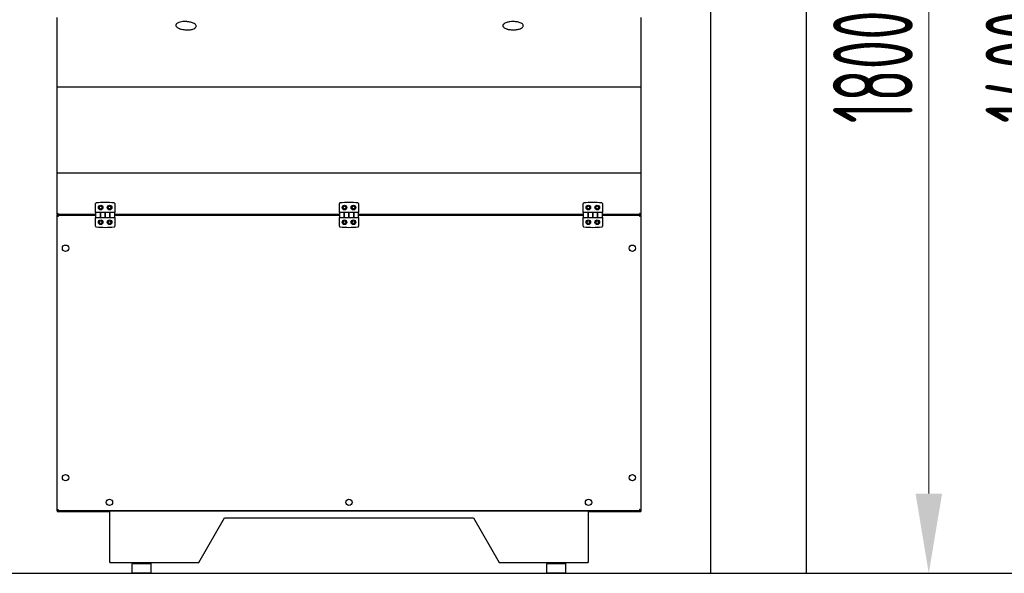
# Model space of a CAD drawing. Header units: millimetres. Extents: x 8221 to 89444, y -105166 to -5578.
# Tile 67 of 118: x 11974 to 13517, y -29046 to -28179. Entities that reach past the tile are written whole.
import ezdxf

# ---------------------------------------------------------------- set-up
doc = ezdxf.new("R2010")
doc.units = ezdxf.units.MM
doc.layers.add('UT_KOTY - DIMENZE', color=7, linetype='Continuous', lineweight=5)
doc.layers.add('VZT_21 ZAŘÍZENÍ - OBRYS', color=1, linetype='Continuous', lineweight=30)
doc.styles.add('ISOCP 2.5', font='isocp.shx', dxfattribs={"width": 0.6, "height": 2.5})

msp = doc.modelspace()

# ---------------------------------------------------------------- linework, layer by layer
at = {"color": 8}
for p, q in [((13057, -29045.8), (13057, -27776.2)), ((13207, -29045.8), (13207, -27776.2)), ((8944.1, -29045.8), (17704.1, -29045.8))]:
    msp.add_line(p, q, dxfattribs=at)
at = {"layer": 'UT_KOTY - DIMENZE'}
for p, q in [((13398.4, -28921.2), (13398.4, -27370.8)), ((13348.4, -29046.2), (13335.9, -29046.2))]:
    msp.add_line(p, q, dxfattribs=at)
msp.add_solid([(13377.6, -28921.2), (13419.3, -28921.2), (13398.4, -29046.2)], dxfattribs=at)
at = {"layer": 'VZT_21 ZAŘÍZENÍ - OBRYS'}
for p, q in [((12032.7, -28483.1), (12032.7, -28175.1)), ((12946.9, -28175.1), (12946.9, -28483.1)), ((12092.7, -28480.6), (12092.7, -28466.8)), ((12122.7, -28466.8), (12122.7, -28480.6)), ((12474.8, -28480.6), (12474.8, -28466.8)), ((12504.8, -28466.8), (12504.8, -28480.6)), ((12856.9, -28480.6), (12856.9, -28466.8)), ((12886.9, -28466.8), (12886.9, -28480.6)), ((12033.2, -28483.1), (12032.7, -28483.1)), ((12032.7, -28483.1), (12032.7, -28483.2)), ((12032.7, -28484.1), (12032.7, -28483.2)), ((12034, -28482.7), (12033.8, -28482.7)), ((12122.7, -28480.6), (12092.7, -28480.6)), ((12092.7, -28480.6), (12092.7, -28488.6)), ((12100.2, -28488.6), (12100.2, -28480.6)), ((12100.2, -28480.6), (12100.2, -28488.6)), ((12107.7, -28480.6), (12107.7, -28488.6)), ((12107.7, -28488.6), (12107.7, -28480.6)), ((12115.2, -28488.6), (12115.2, -28480.6)), ((12115.2, -28480.6), (12115.2, -28488.6)), ((12122.7, -28488.6), (12122.7, -28480.6)), ((12504.8, -28480.6), (12474.8, -28480.6)), ((12474.8, -28480.6), (12474.8, -28488.6)), ((12482.3, -28480.6), (12482.3, -28488.6)), ((12482.3, -28488.6), (12482.3, -28480.6)), ((12489.8, -28488.6), (12489.8, -28480.6)), ((12489.8, -28480.6), (12489.8, -28488.6)), ((12497.3, -28480.6), (12497.3, -28488.6)), ((12497.3, -28488.6), (12497.3, -28480.6)), ((12504.8, -28488.6), (12504.8, -28480.6)), ((12886.9, -28480.6), (12856.9, -28480.6)), ((12856.9, -28480.6), (12856.9, -28488.6)), ((12864.4, -28480.6), (12864.4, -28488.6)), ((12864.4, -28488.6), (12864.4, -28480.6)), ((12871.9, -28488.6), (12871.9, -28480.6)), ((12871.9, -28480.6), (12871.9, -28488.6)), ((12879.4, -28480.6), (12879.4, -28488.6)), ((12879.4, -28488.6), (12879.4, -28480.6)), ((12886.9, -28488.6), (12886.9, -28480.6)), ((12946.4, -28483.1), (12946.9, -28483.1)), ((12946.9, -28483.2), (12946.9, -28483.1)), ((12946.9, -28483.2), (12946.9, -28484.1)), ((12092.7, -28484.1), (12032.7, -28484.1)), ((12032.7, -28484.1), (12032.7, -28485.1)), ((12032.7, -28485.1), (12092.7, -28485.1)), ((12032.7, -28486), (12032.7, -28485.1)), ((12032.7, -28486), (12032.7, -28486.1)), ((12033.2, -28486.1), (12032.7, -28486.1)), ((12032.7, -28947.1), (12032.7, -28486.1)), ((12033.6, -28484.1), (12033.6, -28485.1)), ((12033.9, -28486.5), (12033.9, -28486.5)), ((12092.7, -28488.6), (12122.7, -28488.6)), ((12092.7, -28502.4), (12092.7, -28488.6)), ((12474.8, -28484.1), (12122.7, -28484.1)), ((12122.7, -28485.1), (12474.8, -28485.1)), ((12122.7, -28488.6), (12122.7, -28502.4)), ((12474.8, -28488.6), (12504.8, -28488.6)), ((12474.8, -28502.4), (12474.8, -28488.6)), ((12856.9, -28484.1), (12504.8, -28484.1)), ((12504.8, -28485.1), (12856.9, -28485.1)), ((12504.8, -28488.6), (12504.8, -28502.4)), ((12856.9, -28488.6), (12886.9, -28488.6)), ((12856.9, -28502.4), (12856.9, -28488.6)), ((12946.9, -28484.1), (12886.9, -28484.1)), ((12886.9, -28485.1), (12946.9, -28485.1)), ((12886.9, -28488.6), (12886.9, -28502.4)), ((12945.7, -28486.5), (12945.7, -28486.5)), ((12946, -28485.1), (12946, -28484.1)), ((12946.4, -28486.1), (12946.9, -28486.1)), ((12946.9, -28485.1), (12946.9, -28484.1)), ((12946.9, -28485.1), (12946.9, -28486)), ((12946.9, -28486.1), (12946.9, -28486)), ((12946.9, -28486.1), (12946.9, -28947.1)), ((12033.2, -28947.1), (12032.7, -28947.1)), ((12032.7, -28947.1), (12032.7, -28947.2)), ((12032.7, -28948.1), (12032.7, -28947.2)), ((12946.9, -28948.1), (12032.7, -28948.1)), ((12032.7, -28948.1), (12032.7, -28948.3)), ((12033.6, -28948.3), (12032.7, -28948.3)), ((12032.7, -28948.4), (12114.8, -28948.4)), ((12032.7, -28948.4), (12032.7, -28949.3)), ((12032.7, -28949.3), (12114.8, -28949.3)), ((12033.6, -28948.1), (12033.6, -28948.3)), ((12033.9, -28946.7), (12033.9, -28946.8)), ((12034, -28946.6), (12034, -28946.7)), ((12114.8, -28949), (12114.8, -28948.1)), ((12864.8, -28949), (12114.8, -28949)), ((12114.8, -28949), (12114.8, -28949.4)), ((12114.8, -29029.3), (12114.8, -28949.4)), ((12864.8, -28949), (12864.8, -28948.1)), ((12864.8, -28948.4), (12946.9, -28948.4)), ((12864.8, -28949), (12864.8, -28949.4)), ((12864.8, -28949.3), (12946.9, -28949.3)), ((12864.8, -28949.4), (12864.8, -29029.3)), ((12945.7, -28946.7), (12945.7, -28946.8)), ((12946, -28948.3), (12946, -28948.1)), ((12946, -28948.3), (12946.9, -28948.3)), ((12946.4, -28947.1), (12946.9, -28947.1)), ((12946.9, -28947.2), (12946.9, -28947.1)), ((12946.9, -28947.2), (12946.9, -28948.1)), ((12946.9, -28948.3), (12946.9, -28948.1)), ((12946.9, -28948.4), (12946.9, -28949.3)), ((12114.8, -29028.5), (12114.8, -29029.3)), ((12149.8, -29045.3), (12149.8, -29031.3)), ((12150.3, -29030.8), (12179.3, -29030.8)), ((12157.3, -29029.3), (12157.3, -29030.8)), ((12172.3, -29029.3), (12172.3, -29030.8)), ((12179.8, -29045.3), (12179.8, -29031.3)), ((12799.8, -29045.3), (12799.8, -29031.3)), ((12800.3, -29030.8), (12829.3, -29030.8)), ((12807.3, -29029.3), (12807.3, -29030.8)), ((12822.3, -29029.3), (12822.3, -29030.8)), ((12829.8, -29045.3), (12829.8, -29031.3)), ((12864.8, -29029.3), (12864.8, -29028.5)), ((12179.3, -29045.8), (12150.3, -29045.8)), ((12829.3, -29045.8), (12800.3, -29045.8))]:
    msp.add_line(p, q, dxfattribs=at)
for points in [[(12946.9, -28284.3), (12032.7, -28284.3)], [(12946.9, -28419.2), (12032.7, -28419.2)], [(12114.8, -29029.3), (12254.3, -29029.3), (12294.8, -28959.2), (12684.8, -28959.2), (12725.3, -29029.3), (12864.8, -29029.3)]]:
    msp.add_lwpolyline(points, dxfattribs=at)
for centre, radius in [((12100.7, -28473.1), 3.63), ((12100.7, -28473.1), 2.13), ((12114.7, -28473.1), 3.63), ((12114.7, -28473.1), 2.13), ((12482.8, -28473.1), 3.62), ((12482.8, -28473.1), 2.12), ((12496.8, -28473.1), 3.62), ((12496.8, -28473.1), 2.12), ((12864.9, -28473.1), 3.62), ((12864.9, -28473.1), 2.12), ((12878.9, -28473.1), 3.62), ((12878.9, -28473.1), 2.12), ((12100.7, -28496.1), 3.62), ((12100.7, -28496.1), 2.12), ((12114.7, -28496.1), 3.62), ((12114.7, -28496.1), 2.12), ((12482.8, -28496.1), 3.63), ((12482.8, -28496.1), 2.13), ((12496.8, -28496.1), 3.63), ((12496.8, -28496.1), 2.13), ((12864.9, -28496.1), 3.63), ((12864.9, -28496.1), 2.13), ((12878.9, -28496.1), 3.63), ((12878.9, -28496.1), 2.13), ((12045.7, -28536.8), 5), ((12933.9, -28536.8), 5), ((12045.7, -28896.4), 5), ((12933.9, -28896.4), 5), ((12114.4, -28935.1), 5), ((12489.8, -28935.1), 5), ((12865.2, -28935.1), 5)]:
    msp.add_circle(centre, radius, dxfattribs=at)
for centre, radius, start, end in [((12093.7, -28466.8), 1, 95.7806, 180), ((12107.7, -28605.1), 140, 84.2194, 95.7806), ((12121.7, -28466.8), 1, 0, 84.2194), ((12475.8, -28466.8), 1, 95.7806, 180), ((12489.8, -28605.1), 140, 84.2194, 95.7806), ((12503.8, -28466.8), 1, 0, 84.2194), ((12857.9, -28466.8), 1, 95.7806, 180), ((12871.9, -28605.1), 140, 84.2194, 95.7806), ((12885.9, -28466.8), 1, 0, 84.2194), ((12093.7, -28502.4), 1, 180, 264.2194), ((12107.7, -28364.1), 140, 264.2194, 275.7806), ((12121.7, -28502.4), 1, 275.7806, 0), ((12475.8, -28502.4), 1, 180, 264.2194), ((12489.8, -28364.1), 140, 264.2194, 275.7806), ((12503.8, -28502.4), 1, 275.7806, 0), ((12857.9, -28502.4), 1, 180, 264.2194), ((12871.9, -28364.1), 140, 264.2194, 275.7806), ((12885.9, -28502.4), 1, 275.7806, 0), ((12150.3, -29031.3), 0.5, 90, 180), ((12179.3, -29031.3), 0.5, 0, 90), ((12800.3, -29031.3), 0.5, 90, 180), ((12829.3, -29031.3), 0.5, 0, 90), ((12150.3, -29045.3), 0.5, 180, 270), ((12179.3, -29045.3), 0.5, 270, 0), ((12800.3, -29045.3), 0.5, 180, 270), ((12829.3, -29045.3), 0.5, 270, 0)]:
    msp.add_arc(centre, radius, start, end, dxfattribs=at)
for points, knots in [([(12234.8, -28181.6), (12233.1, -28181.5), (12231.4, -28181.6), (12228, -28181.8), (12226.4, -28182.1), (12223.8, -28182.7), (12222.8, -28183.1), (12221.3, -28183.8), (12220.7, -28184.1), (12219.7, -28184.8), (12219.4, -28185.1), (12218.9, -28185.8), (12218.7, -28186.1), (12218.5, -28186.6), (12218.4, -28186.9), (12218.4, -28187.1)], [-1.679434, -1.679434, -1.679434, -1.679434, -1.178447, -1.178447, -0.70852, -0.70852, -0.414815, -0.414815, -0.231249, -0.231249, -0.116521, -0.116521, -0.044816, -0.044816, 0, 0, 0, 0]), ([(12218.4, -28187.1), (12218.4, -28188), (12218.7, -28188.7), (12219.5, -28189.7), (12219.9, -28190.1), (12221.1, -28191), (12222, -28191.5), (12223.4, -28192.2), (12223.9, -28192.4), (12224.8, -28192.8), (12225.1, -28192.9), (12226.2, -28193.2), (12226.9, -28193.4), (12228.7, -28193.9), (12229.8, -28194.1), (12232, -28194.4), (12233, -28194.5), (12234, -28194.6)], [-1.676041, -1.676041, -1.676041, -1.676041, -1.527292, -1.527292, -1.378544, -1.378544, -1.110377, -1.110377, -0.942773, -0.942773, -0.83802, -0.83802, -0.628515, -0.628515, -0.293307, -0.293307, 0, 0, 0, 0]), ([(12234, -28194.6), (12234.7, -28194.6), (12235.4, -28194.7), (12237.3, -28194.7), (12238.5, -28194.7), (12241.5, -28194.4), (12243.4, -28194.1), (12246.2, -28193.2), (12247.2, -28192.8), (12248.6, -28191.8), (12249.1, -28191.5), (12249.9, -28190.5), (12250.3, -28189.9), (12250.4, -28189.1)], [-1.681982, -1.681982, -1.681982, -1.681982, -1.471734, -1.471734, -1.135338, -1.135338, -0.597103, -0.597103, -0.298552, -0.298552, -0.149276, -0.149276, 0, 0, 0, 0]), ([(12250.4, -28189.1), (12250.4, -28188.3), (12250.1, -28187.6), (12249.4, -28186.5), (12249, -28186.1), (12247.7, -28185), (12246.7, -28184.5), (12244, -28183.3), (12242.2, -28182.7), (12239.3, -28182.1), (12238.1, -28181.9), (12236.2, -28181.7), (12235.5, -28181.7), (12234.8, -28181.6)], [-1.681982, -1.681982, -1.681982, -1.681982, -1.532706, -1.532706, -1.38343, -1.38343, -1.084878, -1.084878, -0.546644, -0.546644, -0.210248, -0.210248, 0, 0, 0, 0]), ([(12746.9, -28181.6), (12745.2, -28181.6), (12743.5, -28181.7), (12740.2, -28182.2), (12738.6, -28182.6), (12736, -28183.4), (12735.1, -28183.8), (12733.5, -28184.6), (12733, -28185), (12732.1, -28185.7), (12731.7, -28186), (12731.3, -28186.7), (12731.1, -28187), (12730.9, -28187.6), (12730.9, -28187.9), (12730.9, -28188.1)], [-1.679434, -1.679434, -1.679434, -1.679434, -1.178447, -1.178447, -0.70852, -0.70852, -0.414815, -0.414815, -0.231249, -0.231249, -0.116521, -0.116521, -0.044816, -0.044816, 0, 0, 0, 0]), ([(12730.9, -28188.1), (12730.9, -28188.9), (12731.3, -28189.6), (12732.1, -28190.6), (12732.6, -28190.9), (12733.8, -28191.8), (12734.7, -28192.3), (12736.1, -28192.8), (12736.7, -28193), (12737.6, -28193.3), (12738, -28193.4), (12739, -28193.7), (12739.7, -28193.9), (12741.6, -28194.2), (12742.7, -28194.4), (12744.9, -28194.6), (12745.9, -28194.6), (12746.9, -28194.6)], [-1.676041, -1.676041, -1.676041, -1.676041, -1.527292, -1.527292, -1.378544, -1.378544, -1.110377, -1.110377, -0.942773, -0.942773, -0.83802, -0.83802, -0.628515, -0.628515, -0.293307, -0.293307, 0, 0, 0, 0]), ([(12762.9, -28188.1), (12762.9, -28187.3), (12762.5, -28186.6), (12761.8, -28185.6), (12761.3, -28185.2), (12760, -28184.2), (12759, -28183.8), (12756.2, -28182.7), (12754.4, -28182.3), (12751.4, -28181.8), (12750.2, -28181.7), (12748.3, -28181.6), (12747.6, -28181.6), (12746.9, -28181.6)], [-1.681982, -1.681982, -1.681982, -1.681982, -1.532706, -1.532706, -1.38343, -1.38343, -1.084878, -1.084878, -0.546644, -0.546644, -0.210248, -0.210248, 0, 0, 0, 0]), ([(12746.9, -28194.6), (12747.6, -28194.6), (12748.3, -28194.6), (12750.2, -28194.5), (12751.4, -28194.4), (12754.4, -28194), (12756.2, -28193.5), (12759, -28192.4), (12760, -28192), (12761.3, -28191), (12761.8, -28190.6), (12762.5, -28189.6), (12762.9, -28188.9), (12762.9, -28188.1)], [-1.681982, -1.681982, -1.681982, -1.681982, -1.471734, -1.471734, -1.135338, -1.135338, -0.597103, -0.597103, -0.298552, -0.298552, -0.149276, -0.149276, 0, 0, 0, 0]), ([(12032.7, -28484.1), (12033.1, -28484.1), (12033.6, -28483.7), (12034, -28483.1), (12034.1, -28482.8), (12034.3, -28482.6), (12034.4, -28482.4)], [-1, -1, -1, -1, -0.246936, -0.246936, -0.246936, 0, 0, 0, 0]), ([(12034, -28482.7), (12033.6, -28483), (12033.2, -28483.2), (12032.9, -28483.2), (12032.8, -28483.2), (12032.8, -28483.2), (12032.7, -28483.2)], [0.2447146, 0.2447146, 0.2447146, 0.2447146, 0.9092253, 0.9092253, 0.9092253, 1, 1, 1, 1]), ([(12032.8, -28483), (12033, -28482.8), (12033.3, -28482.7), (12033.8, -28482.6), (12034, -28482.5), (12034.2, -28482.5), (12034.4, -28482.4)], [-0.7752376, -0.7752376, -0.7752376, -0.7752376, -0.2469362, -0.2469362, -0.2469362, 0, 0, 0, 0]), ([(12946.9, -28484.1), (12946.5, -28484.1), (12946, -28483.7), (12945.6, -28483.1), (12945.5, -28482.8), (12945.3, -28482.6), (12945.2, -28482.4)], [-1, -1, -1, -1, -0.246936, -0.246936, -0.246936, 0, 0, 0, 0]), ([(12945.2, -28482.4), (12945.7, -28482.8), (12946.2, -28483.1), (12946.7, -28483.2), (12946.8, -28483.2), (12946.8, -28483.2), (12946.9, -28483.2)], [0, 0, 0, 0, 0.909225, 0.909225, 0.909225, 1, 1, 1, 1]), ([(12946.8, -28483), (12946.6, -28482.8), (12946.3, -28482.7), (12945.8, -28482.6), (12945.6, -28482.5), (12945.4, -28482.5), (12945.2, -28482.4)], [-0.7752376, -0.7752376, -0.7752376, -0.7752376, -0.2469362, -0.2469362, -0.2469362, 0, 0, 0, 0]), ([(12032.7, -28485.1), (12033.1, -28485.1), (12033.6, -28485.5), (12034, -28486.2), (12034.1, -28486.4), (12034.3, -28486.6), (12034.4, -28486.8)], [-1, -1, -1, -1, -0.246936, -0.246936, -0.246936, 0, 0, 0, 0]), ([(12034.4, -28486.8), (12033.9, -28486.4), (12033.4, -28486.1), (12032.9, -28486), (12032.8, -28486), (12032.8, -28486), (12032.7, -28486)], [0, 0, 0, 0, 0.909225, 0.909225, 0.909225, 1, 1, 1, 1]), ([(12032.8, -28486.3), (12033, -28486.4), (12033.3, -28486.5), (12033.8, -28486.6), (12034, -28486.7), (12034.2, -28486.8), (12034.4, -28486.8)], [-0.7752376, -0.7752376, -0.7752376, -0.7752376, -0.2469362, -0.2469362, -0.2469362, 0, 0, 0, 0]), ([(12946.9, -28485.1), (12946.5, -28485.1), (12946, -28485.5), (12945.6, -28486.2), (12945.5, -28486.4), (12945.3, -28486.6), (12945.2, -28486.8)], [-1, -1, -1, -1, -0.246936, -0.246936, -0.246936, 0, 0, 0, 0]), ([(12945.2, -28486.8), (12945.7, -28486.4), (12946.2, -28486.1), (12946.7, -28486), (12946.8, -28486), (12946.8, -28486), (12946.9, -28486)], [0, 0, 0, 0, 0.909225, 0.909225, 0.909225, 1, 1, 1, 1]), ([(12946.8, -28486.3), (12946.6, -28486.4), (12946.3, -28486.5), (12945.8, -28486.6), (12945.6, -28486.7), (12945.4, -28486.8), (12945.2, -28486.8)], [-0.7752376, -0.7752376, -0.7752376, -0.7752376, -0.2469362, -0.2469362, -0.2469362, 0, 0, 0, 0]), ([(12032.7, -28948.1), (12033.1, -28948.1), (12033.6, -28947.7), (12034, -28947.1), (12034.1, -28946.8), (12034.3, -28946.6), (12034.4, -28946.4)], [-1, -1, -1, -1, -0.246936, -0.246936, -0.246936, 0, 0, 0, 0]), ([(12034, -28946.7), (12033.6, -28947), (12033.2, -28947.2), (12032.9, -28947.2), (12032.8, -28947.2), (12032.8, -28947.2), (12032.7, -28947.2)], [0.2352941, 0.2352941, 0.2352941, 0.2352941, 0.9092253, 0.9092253, 0.9092253, 1, 1, 1, 1]), ([(12033.2, -28948.3), (12033.1, -28948.4), (12033, -28948.4), (12032.9, -28948.4), (12032.8, -28948.4), (12032.8, -28948.4), (12032.7, -28948.4)], [0.6782775, 0.6782775, 0.6782775, 0.6782775, 0.9092253, 0.9092253, 0.9092253, 1, 1, 1, 1]), ([(12032.8, -28947), (12033, -28946.8), (12033.3, -28946.7), (12033.8, -28946.6), (12034, -28946.5), (12034.2, -28946.5), (12034.4, -28946.4)], [-0.7752376, -0.7752376, -0.7752376, -0.7752376, -0.2469362, -0.2469362, -0.2469362, 0, 0, 0, 0]), ([(12033.7, -28948.1), (12033.6, -28948.2), (12033.6, -28948.2), (12033.6, -28948.2), (12033.6, -28948.3), (12033.6, -28948.3), (12033.6, -28948.3)], [0.7142857, 0.7142857, 0.7142857, 0.7142857, 0.9092253, 0.9092253, 0.9092253, 1, 1, 1, 1]), ([(12946.9, -28948.1), (12946.5, -28948.1), (12946, -28947.7), (12945.6, -28947.1), (12945.5, -28946.8), (12945.3, -28946.6), (12945.2, -28946.4)], [-1, -1, -1, -1, -0.246936, -0.246936, -0.246936, 0, 0, 0, 0]), ([(12945.2, -28946.4), (12945.7, -28946.8), (12946.2, -28947.1), (12946.7, -28947.2), (12946.8, -28947.2), (12946.8, -28947.2), (12946.9, -28947.2)], [0, 0, 0, 0, 0.909225, 0.909225, 0.909225, 1, 1, 1, 1]), ([(12946.8, -28947), (12946.6, -28946.8), (12946.3, -28946.7), (12945.8, -28946.6), (12945.6, -28946.5), (12945.4, -28946.5), (12945.2, -28946.4)], [-0.7752376, -0.7752376, -0.7752376, -0.7752376, -0.2469362, -0.2469362, -0.2469362, 0, 0, 0, 0]), ([(12945.9, -28948.1), (12946, -28948.2), (12946, -28948.2), (12946, -28948.2), (12946, -28948.3), (12946, -28948.3), (12946, -28948.3)], [0.7142857, 0.7142857, 0.7142857, 0.7142857, 0.9092253, 0.9092253, 0.9092253, 1, 1, 1, 1]), ([(12946.4, -28948.3), (12946.5, -28948.4), (12946.6, -28948.4), (12946.7, -28948.4), (12946.8, -28948.4), (12946.8, -28948.4), (12946.9, -28948.4)], [0.6782775, 0.6782775, 0.6782775, 0.6782775, 0.9092253, 0.9092253, 0.9092253, 1, 1, 1, 1])]:
    msp.add_open_spline(points, degree=3, knots=knots, dxfattribs=at)
for points in [[(12032.7, -28483.1), (12032.7, -28483.1), (12032.7, -28483), (12032.8, -28483)], [(12033.9, -28482.7), (12033.8, -28482.8), (12033.7, -28482.8), (12033.7, -28482.9)], [(12945.2, -28482.4), (12945.5, -28482.6), (12945.8, -28482.7), (12945.9, -28482.9)], [(12946.9, -28483.1), (12946.9, -28483.1), (12946.9, -28483), (12946.8, -28483)], [(12032.7, -28486.1), (12032.7, -28486.2), (12032.7, -28486.2), (12032.8, -28486.3)], [(12034.4, -28486.8), (12034.1, -28486.6), (12033.8, -28486.5), (12033.7, -28486.3)], [(12945.2, -28486.8), (12945.5, -28486.6), (12945.8, -28486.5), (12945.9, -28486.3)], [(12946.9, -28486.1), (12946.9, -28486.2), (12946.9, -28486.2), (12946.8, -28486.3)], [(12032.7, -28947.1), (12032.7, -28947.1), (12032.7, -28947), (12032.8, -28947)], [(12034, -28946.6), (12033.9, -28946.7), (12033.8, -28946.8), (12033.7, -28946.9)], [(12945.2, -28946.4), (12945.5, -28946.6), (12945.8, -28946.7), (12945.9, -28946.9)], [(12946.9, -28947.1), (12946.9, -28947.1), (12946.9, -28947), (12946.8, -28947)]]:
    msp.add_open_spline(points, degree=3, dxfattribs=at)

# ---------------------------------------------------------------- texts
at = {"layer": 'UT_KOTY - DIMENZE', "char_height": 125, "attachment_point": 5, "rotation": 90, "style": 'ISOCP 2.5'}
for s, insert in [('1800', (13310.9, -28252.5)), ('1400', (13549.8, -28252.5))]:
    msp.add_mtext(s, dxfattribs=dict(at, insert=insert))

doc.saveas('drawing.dxf')
